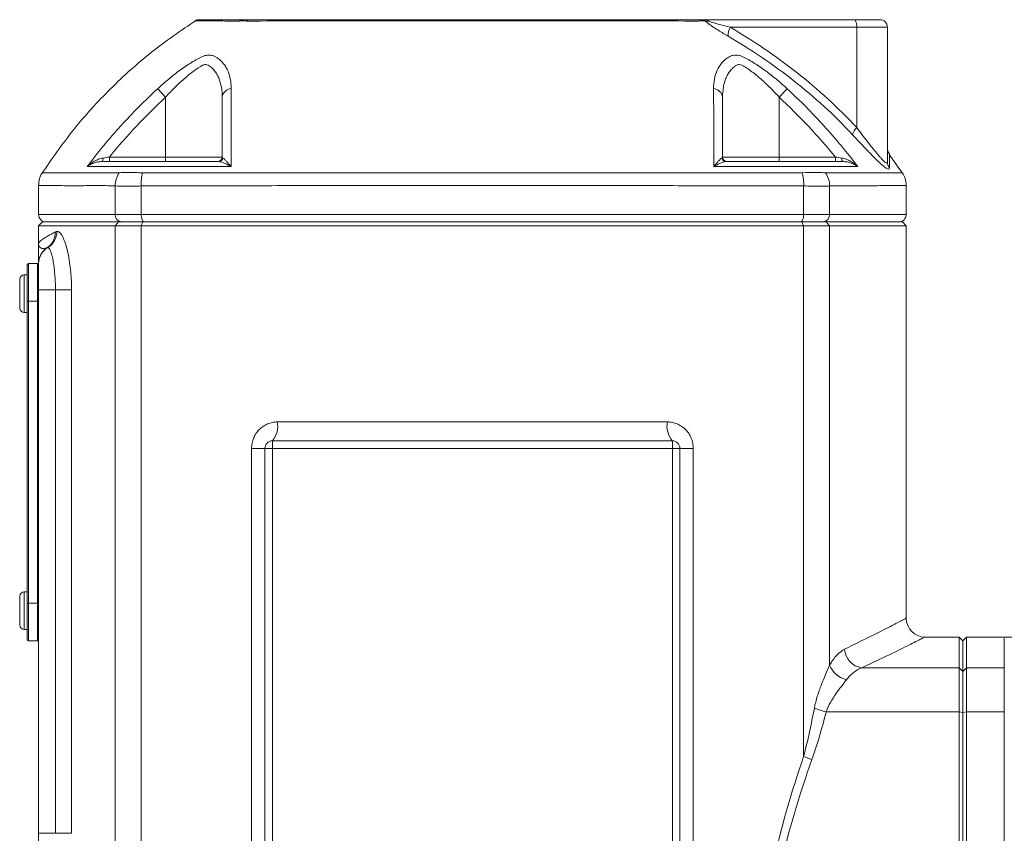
# Model space of a CAD drawing. Header units: millimetres. Extents: x 133 to 1049, y -79 to 877.
# Tile 11 of 28: x 239 to 370, y 713 to 821. Entities that reach past the tile are written whole.
import ezdxf

# ---------------------------------------------------------------- set-up
doc = ezdxf.new("R2010")
doc.units = ezdxf.units.MM

msp = doc.modelspace()

# ---------------------------------------------------------------- linework, layer by layer
at = {"color": 7, "linetype": 'Continuous', "lineweight": 15}
for p, q in [((329.7, 821.19), (349.73, 821.19)), ((349.73, 821.19), (353.16, 821.19)), ((350.11, 820.19), (333.35, 820.19)), ((350.11, 806.89), (350.11, 820.19)), ((354.16, 820.19), (350.11, 820.19)), ((354.16, 802.4), (354.16, 820.19)), ((257.45, 812.05), (258.5, 810.92)), ((339.82, 810.92), (340.87, 812.05)), ((258.5, 810.92), (258.5, 802.99)), ((339.82, 810.92), (339.82, 802.99)), ((251.05, 802.99), (251.05, 802.39)), ((251.05, 802.99), (258.5, 802.99)), ((258.5, 802.99), (266, 802.99)), ((258.5, 802.99), (258.5, 802.39)), ((332.32, 802.99), (339.82, 802.99)), ((339.82, 802.99), (339.82, 802.39)), ((339.82, 802.99), (347.27, 802.99)), ((347.27, 802.99), (347.27, 802.39)), ((356.27, 800.73), (354.38, 803.34)), ((241.66, 799.24), (241.66, 795.39)), ((251.81, 799.16), (251.81, 795.39)), ((255.26, 799.16), (255.26, 795.39)), ((343.06, 799.16), (343.06, 795.39)), ((346.51, 799.16), (346.51, 795.39)), ((356.66, 795.39), (356.66, 799.24)), ((251.81, 795.39), (255.26, 795.39)), ((255.26, 795.39), (343.06, 795.39)), ((343.06, 795.39), (346.51, 795.39)), ((242.16, 794.39), (241.66, 793.89)), ((241.66, 793.89), (241.66, 791.39)), ((251.81, 793.89), (241.66, 793.89)), ((242.16, 794.39), (252.26, 794.39)), ((251.81, 793.89), (252.26, 794.39)), ((251.81, 793.89), (251.81, 706.34)), ((255.26, 793.89), (251.81, 793.89)), ((252.26, 794.39), (255.48, 794.39)), ((255.26, 793.89), (255.48, 794.39)), ((343.06, 793.89), (255.26, 793.89)), ((255.26, 793.89), (255.26, 706.06)), ((255.48, 794.39), (342.84, 794.39)), ((343.06, 793.89), (342.84, 794.39)), ((342.84, 794.39), (346.06, 794.39)), ((343.06, 793.89), (343.06, 723.57)), ((346.51, 793.89), (343.06, 793.89)), ((346.51, 793.89), (346.06, 794.39)), ((346.06, 794.39), (356.16, 794.39)), ((346.51, 793.89), (346.51, 735.66)), ((356.66, 793.89), (346.51, 793.89)), ((356.66, 793.89), (356.16, 794.39)), ((356.66, 780.89), (356.66, 793.89)), ((240.31, 788.89), (240.16, 788.74)), ((240.16, 783.89), (240.16, 788.74)), ((240.31, 788.89), (240.31, 783.89)), ((240.31, 788.89), (241.51, 788.89)), ((241.51, 783.89), (241.51, 788.89)), ((241.66, 788.74), (241.51, 788.89)), ((241.66, 785.39), (241.66, 788.86)), ((240.16, 787.39), (239.76, 787.39)), ((239.16, 782.99), (239.16, 786.79)), ((243.9, 785.39), (241.66, 785.39)), ((241.66, 713.39), (241.66, 785.39)), ((246.03, 785.39), (243.9, 785.39)), ((243.9, 713.39), (243.9, 785.39)), ((246.03, 785.39), (246.03, 713.39)), ((240.16, 743.89), (240.16, 783.89)), ((240.16, 783.89), (240.31, 783.89)), ((240.31, 783.89), (240.31, 743.89)), ((240.31, 783.89), (241.51, 783.89)), ((241.51, 743.89), (241.51, 783.89)), ((241.51, 783.89), (241.66, 783.89)), ((239.76, 782.39), (240.16, 782.39)), ((356.66, 741.89), (356.66, 780.89)), ((273.31, 767.89), (325.01, 767.89)), ((272.66, 764.39), (272.66, 765.39)), ((272.66, 765.39), (325.66, 765.39)), ((325.66, 764.39), (325.66, 765.39)), ((269.89, 705.32), (269.89, 764.39)), ((271.66, 764.39), (269.89, 764.39)), ((271.66, 702.33), (271.66, 764.39)), ((271.66, 764.39), (272.66, 764.39)), ((325.66, 764.39), (272.66, 764.39)), ((272.66, 764.39), (272.66, 682.89)), ((325.66, 764.39), (326.66, 764.39)), ((325.66, 683.78), (325.66, 764.39)), ((326.66, 764.39), (326.66, 698.72)), ((326.66, 764.39), (328.43, 764.39)), ((328.43, 764.39), (328.43, 708.71)), ((240.16, 745.39), (239.76, 745.39)), ((239.16, 740.99), (239.16, 744.79)), ((240.16, 743.89), (240.31, 743.89)), ((240.16, 739.04), (240.16, 743.89)), ((240.31, 743.89), (240.31, 738.89)), ((240.31, 743.89), (241.51, 743.89)), ((241.51, 738.89), (241.51, 743.89)), ((241.51, 743.89), (241.66, 743.89)), ((239.76, 740.39), (240.16, 740.39)), ((240.16, 739.04), (240.31, 738.89)), ((240.31, 738.89), (241.51, 738.89)), ((241.51, 738.89), (241.66, 739.04)), ((363.66, 739.39), (359.16, 739.39)), ((364.16, 738.89), (363.66, 739.39)), ((363.66, 735.33), (363.66, 739.39)), ((364.66, 739.39), (364.16, 738.89)), ((364.16, 734.84), (364.16, 738.89)), ((391.66, 739.39), (364.66, 739.39)), ((364.66, 739.39), (364.66, 735.33)), ((369.66, 735.33), (369.66, 739.23)), ((350.78, 735.33), (363.66, 735.33)), ((363.66, 729.48), (363.66, 735.33)), ((364.16, 734.84), (363.66, 735.33)), ((364.16, 734.84), (364.66, 735.33)), ((364.16, 729.38), (364.16, 734.84)), ((364.66, 735.33), (364.66, 729.48)), ((369.66, 735.33), (364.66, 735.33)), ((369.66, 729.48), (369.66, 735.33)), ((346.05, 729.48), (363.66, 729.48)), ((363.66, 649.29), (363.66, 729.48)), ((364.16, 729.38), (363.66, 729.48)), ((364.16, 729.38), (364.66, 729.48)), ((364.16, 649.39), (364.16, 729.38)), ((364.66, 729.48), (364.66, 649.29)), ((369.66, 729.48), (364.66, 729.48)), ((369.66, 697.42), (369.66, 729.48)), ((241.66, 709.89), (241.66, 713.39)), ((243.9, 713.39), (241.66, 713.39)), ((246.03, 713.39), (243.9, 713.39))]:
    msp.add_line(p, q, dxfattribs=at)
at = {"color": 8, "linetype": 'Continuous', "lineweight": 15}
for p, q in [((241.66, 795.39), (251.81, 795.39)), ((346.51, 795.39), (356.66, 795.39)), ((239.76, 782.39), (239.76, 787.39)), ((239.76, 740.39), (239.76, 745.39))]:
    msp.add_line(p, q, dxfattribs=at)
at = {"color": 7, "linetype": 'Continuous', "lineweight": 15, "flags": 128}
for points in [[(350.11, 820.19), (350.1, 820.38), (350.08, 820.57), (350.05, 820.74), (350, 820.9), (349.94, 821.02), (349.88, 821.11), (349.81, 821.17), (349.73, 821.19)], [(250.22, 802.86), (250.21, 802.76), (250.2, 802.67), (250.18, 802.59), (250.16, 802.52), (250.14, 802.46), (250.11, 802.42), (250.08, 802.4), (250.06, 802.39)], [(348.1, 802.86), (348.11, 802.76), (348.12, 802.67), (348.14, 802.59), (348.16, 802.52), (348.18, 802.46), (348.21, 802.42), (348.23, 802.4), (348.26, 802.39)], [(255.26, 795.39), (255.27, 795.19), (255.29, 795.01), (255.33, 794.83), (255.39, 794.68), (255.45, 794.56), (255.53, 794.47), (255.61, 794.41), (255.7, 794.39)], [(343.06, 795.39), (343.05, 795.19), (343.03, 795.01), (342.99, 794.83), (342.93, 794.68), (342.87, 794.56), (342.79, 794.47), (342.71, 794.41), (342.62, 794.39)]]:
    msp.add_lwpolyline(points, dxfattribs=at)
at = {"color": 8, "linetype": 'Continuous', "lineweight": 15, "flags": 128}
msp.add_lwpolyline([(242.16, 800.88), (242.46, 800.88), (243.46, 800.89), (245.21, 800.89), (247.67, 800.9), (249.79, 800.91), (252.25, 800.91), (252.25, 800.91), (252.25, 800.91)], dxfattribs=at)
at = {"color": 7, "linetype": 'Continuous', "lineweight": 15}
for centre, radius, start, end in [((262.95, 820.19), 1, 90, 119.9147), ((268.78, 820.31), 0.879, 90.2044, 126.8869), ((269.53, 820.91), 0.278, 99.5575, 159.3044), ((330.23, 821.91), 0.922, 255.8398, 284.1602), ((353.16, 820.19), 1, 0, 90), ((334.84, 819.22), 1.78, 147.0057, 187.2514), ((267.3, 810.75), 1.31, 94.801, 172.6989), ((331.02, 810.75), 1.31, 7.3016, 85.1998), ((351.27, 805.56), 1.77, 131.057, 167.1888), ((355.66, 804.29), 1.5, 180.6309, 216.0161), ((265.4, 802.99), 0.6, 270, 0), ((265.53, 802.97), 0.582, 270.8583, 348.79), ((332.79, 802.97), 0.582, 191.2096, 269.1418), ((332.92, 802.99), 0.6, 180, 270), ((355.59, 802.4), 1.43, 180.0722, 216.2189), ((255.08, 799.12), 3.27, 146.6818, 179.2538), ((261.1, 799.41), 5.85, 165.0976, 182.4556), ((337.22, 799.41), 5.85, 357.5639, 14.9192), ((343.24, 799.12), 3.27, 0.7561, 33.3276), ((242.66, 795.39), 1, 180, 270), ((252.76, 795.34), 0.953, 177.1028, 266.7752), ((345.55, 795.34), 0.953, 273.2248, 2.8972), ((355.66, 795.39), 1, 270, 0), ((241.47, 793.01), 2.42, 303.3848, 1.8657), ((241.58, 793.14), 2.51, 301.8772, 0.3976), ((244.14, 788.86), 2.48, 119.8988, 179.9214), ((244.16, 788.89), 2.5, 122.878, 179.999), ((239.76, 786.79), 0.6, 90, 180), ((239.76, 782.99), 0.6, 180, 270), ((270.4, 767.31), 2.96, 319.646, 11.3627), ((327.91, 767.31), 2.96, 168.6373, 220.354), ((272.66, 764.39), 1, 90, 180), ((325.66, 764.39), 1, 0, 90), ((239.76, 744.79), 0.6, 90, 180), ((359.16, 741.89), 2.5, 180, 270), ((239.76, 740.99), 0.6, 180, 270), ((351.1, 737.93), 2.62, 183.3579, 262.9317), ((349.44, 736.82), 3.15, 201.5625, 257.4096), ((348.55, 740.02), 10.83, 247.9359, 256.6706), ((348.86, 737.02), 14.64, 246.6668, 251.269)]:
    msp.add_arc(centre, radius, start, end, dxfattribs=at)
for points, knots in [([(262.56, 821.13), (260.55, 819.75), (256.53, 817.01), (251.13, 812.11), (246.19, 806.73), (243.43, 802.73), (242.05, 800.73)], [0, 0, 0, 0, 0.250452, 0.500119, 0.749728, 1, 1, 1, 1]), ([(263.01, 821.19), (263.01, 821.19), (263.02, 821.19), (263.65, 821.19), (264.79, 821.19), (266.45, 821.19), (268, 821.19), (268.78, 821.19)], [0, 0, 0, 0, 0.151686, 0.360886, 0.570088, 0.785044, 1, 1, 1, 1]), ([(268.28, 821.01), (268.28, 821.01), (268.28, 821.01), (268.28, 821.01), (268.27, 821.01), (268.26, 821.01), (268.25, 821.01)], [-0.00000006, -0.00000006, -0.00000006, -0.00000006, 0, 0, 0, 0.00008441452, 0.00008441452, 0.00008441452, 0.00008441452]), ([(269.19, 821.01), (269.1, 821.02), (269, 821.02), (268.83, 821.03), (268.74, 821.03), (268.51, 821.03), (268.38, 821.02), (268.28, 821.01)], [0, 0, 0, 0, 0.25, 0.25, 0.5, 0.5, 1, 1, 1, 1]), ([(268.78, 821.19), (268.81, 821.19), (268.84, 821.19), (268.93, 821.19), (268.99, 821.19), (269.11, 821.19), (269.18, 821.19), (269.29, 821.19), (269.33, 821.19), (269.4, 821.19), (269.45, 821.19), (269.49, 821.19)], [0, 0, 0, 0, 0.25, 0.25, 0.5, 0.5, 0.75, 0.75, 0.875, 0.875, 1, 1, 1, 1]), ([(269.27, 821.01), (269.25, 821.01), (269.22, 821.01), (269.19, 821.01), (269.19, 821.01), (269.19, 821.01), (269.19, 821.01)], [0, 0, 0, 0, 0.00008451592, 0.00008451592, 0.00008451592, 0.00008457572, 0.00008457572, 0.00008457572, 0.00008457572]), ([(329.12, 821.01), (326.74, 821.02), (324.32, 821.02), (319.39, 821.02), (316.91, 821.02), (309.41, 821.03), (304.34, 821.03), (294.05, 821.03), (288.98, 821.03), (281.49, 821.02), (279.01, 821.02), (274.08, 821.02), (271.65, 821.02), (269.27, 821.01)], [0, 0, 0, 0, 0.125, 0.125, 0.25, 0.25, 0.5, 0.5, 0.75, 0.75, 0.875, 0.875, 1, 1, 1, 1]), ([(269.49, 821.19), (270.69, 821.19), (271.92, 821.19), (274.38, 821.19), (275.62, 821.19), (279.37, 821.19), (281.89, 821.19), (286.97, 821.19), (289.52, 821.19), (293.39, 821.19), (294.68, 821.19), (297.27, 821.19), (298.58, 821.19), (302.49, 821.19), (305.08, 821.19), (310.22, 821.19), (312.77, 821.19), (316.57, 821.19), (317.83, 821.19), (320.35, 821.19), (321.6, 821.19), (324.09, 821.19), (325.32, 821.19), (327.16, 821.19), (327.77, 821.19), (328.52, 821.19), (328.68, 821.19), (328.9, 821.19), (328.98, 821.19), (329.12, 821.19), (329.18, 821.19), (329.3, 821.19), (329.36, 821.19), (329.45, 821.19), (329.49, 821.19), (329.58, 821.19), (329.64, 821.19), (329.7, 821.19)], [0, 0, 0, 0, 0.0625, 0.0625, 0.125, 0.125, 0.25, 0.25, 0.375, 0.375, 0.4375, 0.4375, 0.5, 0.5, 0.625, 0.625, 0.75, 0.75, 0.8125, 0.8125, 0.875, 0.875, 0.9375, 0.9375, 0.96875, 0.96875, 0.976562, 0.976562, 0.980469, 0.980469, 0.984375, 0.984375, 0.988281, 0.988281, 0.992188, 0.992188, 1, 1, 1, 1]), ([(330.01, 821.02), (329.91, 821.03), (329.78, 821.03), (329.48, 821.03), (329.31, 821.02), (329.12, 821.01)], [0, 0, 0, 0, 0.5, 0.5, 1, 1, 1, 1]), ([(330.01, 821.02), (329.99, 821.03), (329.97, 821.05), (329.95, 821.07), (329.95, 821.08), (329.93, 821.09), (329.93, 821.09), (329.9, 821.12), (329.87, 821.14), (329.8, 821.18), (329.75, 821.19), (329.7, 821.19)], [0, 0, 0, 0, 0.125, 0.125, 0.1875, 0.1875, 0.25, 0.25, 0.5, 0.5, 1, 1, 1, 1]), ([(330.46, 821.02), (330.34, 821.08), (330.22, 821.12), (329.96, 821.18), (329.83, 821.19), (329.7, 821.19)], [0, 0, 0, 0, 0.5, 0.5, 1, 1, 1, 1]), ([(330.46, 821.02), (330.51, 820.99), (330.57, 820.96), (330.69, 820.92), (330.76, 820.89), (330.94, 820.83), (331.06, 820.79), (331.43, 820.68), (331.67, 820.61), (332.4, 820.42), (332.87, 820.3), (333.35, 820.19)], [0, 0, 0, 0, 0.0625, 0.0625, 0.125, 0.125, 0.25, 0.25, 0.5, 0.5, 1, 1, 1, 1]), ([(333.07, 818.99), (332.64, 819.25), (332.19, 819.51), (331.53, 819.93), (331.31, 820.07), (330.97, 820.29), (330.86, 820.37), (330.7, 820.48), (330.64, 820.52), (330.56, 820.57), (330.54, 820.59), (330.48, 820.63), (330.46, 820.65), (330.43, 820.67)], [0, 0, 0, 0, 0.5, 0.5, 0.75, 0.75, 0.875, 0.875, 0.9375, 0.9375, 0.96875, 0.96875, 1, 1, 1, 1]), ([(333.35, 820.19), (336.41, 818.39), (339.35, 816.4), (344.98, 811.97), (347.64, 809.54), (350.11, 806.89)], [0, 0, 0, 0, 0.5, 0.5, 1, 1, 1, 1]), ([(349.55, 805.95), (347.12, 808.55), (344.51, 810.93), (338.98, 815.28), (336.08, 817.23), (333.07, 818.99)], [0, 0, 0, 0, 0.5, 0.5, 1, 1, 1, 1]), ([(257.45, 812.05), (257.93, 812.5), (258.42, 812.92), (259.41, 813.74), (259.91, 814.13), (260.93, 814.86), (261.44, 815.21), (262.19, 815.67), (262.44, 815.82), (262.81, 816.02), (262.93, 816.09), (263.17, 816.21), (263.29, 816.27), (263.41, 816.33)], [0, 0, 0, 0, 0.25, 0.25, 0.5, 0.5, 0.75, 0.75, 0.875, 0.875, 0.9375, 0.9375, 1, 1, 1, 1]), ([(263.41, 816.33), (263.54, 816.38), (263.68, 816.42), (263.95, 816.48), (264.09, 816.49), (264.36, 816.49), (264.5, 816.48), (264.77, 816.42), (264.91, 816.38), (265.04, 816.33)], [0, 0, 0, 0, 0.25, 0.25, 0.5, 0.5, 0.75, 0.75, 1, 1, 1, 1]), ([(265.04, 816.33), (265.44, 816.1), (265.77, 815.83), (266.18, 815.37), (266.3, 815.2), (266.53, 814.86), (266.62, 814.68), (266.88, 814.13), (267, 813.74), (267.15, 812.93), (267.19, 812.5), (267.19, 812.05)], [0, 0, 0, 0, 0.25, 0.25, 0.375, 0.375, 0.5, 0.5, 0.75, 0.75, 1, 1, 1, 1]), ([(331.13, 812.05), (331.13, 812.5), (331.17, 812.92), (331.32, 813.74), (331.44, 814.13), (331.78, 814.86), (332, 815.21), (332.41, 815.67), (332.56, 815.82), (332.81, 816.02), (332.9, 816.09), (333.08, 816.21), (333.18, 816.27), (333.27, 816.33)], [0, 0, 0, 0, 0.25, 0.25, 0.5, 0.5, 0.75, 0.75, 0.875, 0.875, 0.9375, 0.9375, 1, 1, 1, 1]), ([(333.27, 816.33), (333.41, 816.38), (333.54, 816.42), (333.81, 816.48), (333.95, 816.49), (334.23, 816.49), (334.37, 816.48), (334.64, 816.42), (334.78, 816.38), (334.91, 816.33)], [0, 0, 0, 0, 0.25, 0.25, 0.5, 0.5, 0.75, 0.75, 1, 1, 1, 1]), ([(334.91, 816.33), (335.38, 816.1), (335.87, 815.83), (336.62, 815.37), (336.88, 815.2), (337.39, 814.86), (337.64, 814.68), (338.4, 814.13), (338.9, 813.74), (339.9, 812.93), (340.39, 812.5), (340.87, 812.05)], [0, 0, 0, 0, 0.25, 0.25, 0.375, 0.375, 0.5, 0.5, 0.75, 0.75, 1, 1, 1, 1]), ([(266, 810.92), (266, 811.38), (265.97, 811.83), (265.82, 812.69), (265.7, 813.1), (265.45, 813.68), (265.36, 813.86), (265.14, 814.22), (265.01, 814.39), (264.73, 814.7), (264.58, 814.85), (264.32, 815.05), (264.23, 815.12), (264.04, 815.21), (263.93, 815.24), (263.71, 815.25), (263.6, 815.23), (263.43, 815.16), (263.38, 815.14), (263.27, 815.07), (263.21, 815.04), (262.94, 814.87), (262.71, 814.73), (262.26, 814.41), (262.03, 814.24), (261.57, 813.88), (261.34, 813.69), (260.89, 813.3), (260.66, 813.1), (260.21, 812.69), (259.99, 812.48), (259.34, 811.83), (258.92, 811.38), (258.5, 810.92)], [0, 0, 0, 0, 0.125, 0.125, 0.25, 0.25, 0.3125, 0.3125, 0.375, 0.375, 0.4375, 0.4375, 0.46875, 0.46875, 0.5, 0.5, 0.53125, 0.53125, 0.546875, 0.546875, 0.5625, 0.5625, 0.625, 0.625, 0.6875, 0.6875, 0.75, 0.75, 0.8125, 0.8125, 0.875, 0.875, 1, 1, 1, 1]), ([(339.82, 810.92), (339.41, 811.38), (338.98, 811.83), (338.11, 812.69), (337.67, 813.1), (337, 813.68), (336.77, 813.86), (336.31, 814.22), (336.09, 814.39), (335.64, 814.7), (335.42, 814.85), (335.09, 815.05), (334.98, 815.12), (334.76, 815.21), (334.64, 815.24), (334.42, 815.25), (334.32, 815.23), (334.17, 815.16), (334.12, 815.14), (334.03, 815.07), (333.98, 815.04), (333.76, 814.87), (333.61, 814.73), (333.32, 814.41), (333.19, 814.24), (332.97, 813.88), (332.87, 813.69), (332.7, 813.3), (332.63, 813.1), (332.51, 812.69), (332.46, 812.48), (332.35, 811.83), (332.32, 811.38), (332.32, 810.92)], [0, 0, 0, 0, 0.125, 0.125, 0.25, 0.25, 0.3125, 0.3125, 0.375, 0.375, 0.4375, 0.4375, 0.46875, 0.46875, 0.5, 0.5, 0.53125, 0.53125, 0.546875, 0.546875, 0.5625, 0.5625, 0.625, 0.625, 0.6875, 0.6875, 0.75, 0.75, 0.8125, 0.8125, 0.875, 0.875, 1, 1, 1, 1]), ([(248.09, 801.72), (249.49, 803.58), (250.98, 805.37), (254.1, 808.82), (255.74, 810.47), (257.45, 812.05)], [0, 0, 0, 0, 0.5, 0.5, 1, 1, 1, 1]), ([(267.19, 812.05), (267.18, 810.47), (267.18, 808.82), (267.18, 805.37), (267.17, 803.58), (267.18, 801.72)], [0, 0, 0, 0, 0.5, 0.5, 1, 1, 1, 1]), ([(331.14, 801.72), (331.14, 803.58), (331.14, 805.37), (331.14, 808.82), (331.14, 810.47), (331.13, 812.05)], [0, 0, 0, 0, 0.5, 0.5, 1, 1, 1, 1]), ([(340.87, 812.05), (342.58, 810.47), (344.21, 808.82), (347.34, 805.37), (348.83, 803.58), (350.23, 801.72)], [0, 0, 0, 0, 0.5, 0.5, 1, 1, 1, 1]), ([(258.5, 810.92), (257.17, 809.69), (255.88, 808.41), (253.39, 805.76), (252.19, 804.4), (251.05, 802.99)], [0, 0, 0, 0, 0.5, 0.5, 1, 1, 1, 1]), ([(266, 802.99), (266, 804.4), (266, 805.76), (266, 808.41), (266, 809.68), (266, 810.92)], [0, 0, 0, 0, 0.5, 0.5, 1, 1, 1, 1]), ([(332.32, 810.92), (332.32, 809.69), (332.32, 808.41), (332.32, 805.76), (332.32, 804.4), (332.32, 802.99)], [0, 0, 0, 0, 0.5, 0.5, 1, 1, 1, 1]), ([(347.27, 802.99), (346.12, 804.4), (344.93, 805.76), (342.44, 808.41), (341.15, 809.68), (339.82, 810.92)], [0, 0, 0, 0, 0.5, 0.5, 1, 1, 1, 1]), ([(350.11, 806.89), (350.57, 806.28), (351.02, 805.69), (351.68, 804.84), (351.89, 804.56), (352.32, 804.02), (352.52, 803.77), (352.82, 803.41), (352.91, 803.29), (353.1, 803.08), (353.19, 802.97), (353.45, 802.68), (353.61, 802.52), (353.81, 802.35), (353.87, 802.31), (353.97, 802.24), (354.02, 802.23), (354.09, 802.22), (354.12, 802.24), (354.15, 802.3), (354.16, 802.34), (354.16, 802.4)], [0, 0, 0, 0, 0.25, 0.25, 0.375, 0.375, 0.5, 0.5, 0.5625, 0.5625, 0.625, 0.625, 0.75, 0.75, 0.8125, 0.8125, 0.875, 0.875, 0.9375, 0.9375, 1, 1, 1, 1]), ([(354.44, 801.55), (354.44, 801.45), (354.4, 801.39), (354.25, 801.38), (354.13, 801.43), (353.84, 801.62), (353.66, 801.76), (353.36, 802.02), (353.26, 802.11), (353.04, 802.32), (352.92, 802.43), (352.57, 802.77), (352.32, 803.02), (351.8, 803.56), (351.53, 803.84), (350.71, 804.7), (350.14, 805.31), (349.55, 805.95)], [0, 0, 0, 0, 0.125, 0.125, 0.25, 0.25, 0.375, 0.375, 0.4375, 0.4375, 0.5, 0.5, 0.625, 0.625, 0.75, 0.75, 1, 1, 1, 1]), ([(250.22, 802.86), (250, 802.82), (249.8, 802.76), (249.41, 802.62), (249.22, 802.53), (248.87, 802.33), (248.7, 802.22), (248.38, 801.98), (248.23, 801.85), (248.09, 801.72)], [0, 0, 0, 0, 0.25, 0.25, 0.5, 0.5, 0.75, 0.75, 1, 1, 1, 1]), ([(266.1, 802.86), (266.16, 802.82), (266.23, 802.76), (266.38, 802.62), (266.47, 802.53), (266.65, 802.33), (266.75, 802.22), (266.96, 801.98), (267.07, 801.85), (267.18, 801.72)], [0, 0, 0, 0, 0.25, 0.25, 0.5, 0.5, 0.75, 0.75, 1, 1, 1, 1]), ([(332.22, 802.86), (332.16, 802.82), (332.09, 802.76), (331.94, 802.62), (331.85, 802.53), (331.66, 802.33), (331.57, 802.22), (331.36, 801.98), (331.25, 801.85), (331.14, 801.72)], [0, 0, 0, 0, 0.25, 0.25, 0.5, 0.5, 0.75, 0.75, 1, 1, 1, 1]), ([(348.1, 802.86), (348.32, 802.82), (348.52, 802.76), (348.91, 802.62), (349.1, 802.53), (349.45, 802.33), (349.62, 802.22), (349.94, 801.98), (350.09, 801.85), (350.23, 801.72)], [0, 0, 0, 0, 0.25, 0.25, 0.5, 0.5, 0.75, 0.75, 1, 1, 1, 1]), ([(250.06, 802.39), (249.85, 802.39), (249.66, 802.37), (249.29, 802.3), (249.12, 802.25), (248.79, 802.13), (248.64, 802.06), (248.35, 801.9), (248.21, 801.81), (248.09, 801.72)], [0, 0, 0, 0, 0.25, 0.25, 0.5, 0.5, 0.75, 0.75, 1, 1, 1, 1]), ([(250.06, 802.39), (250.74, 802.39), (251.48, 802.39), (252.68, 802.39), (253.09, 802.39), (253.62, 802.39), (253.73, 802.39), (253.89, 802.39), (253.94, 802.39), (254.06, 802.39), (254.12, 802.39), (254.45, 802.39), (254.75, 802.39), (255.29, 802.39), (255.48, 802.39), (255.88, 802.39), (256.08, 802.39), (256.5, 802.39), (256.71, 802.39), (257.15, 802.39), (258.23, 802.39), (259.32, 802.39), (261.95, 802.39), (263.74, 802.39), (265.54, 802.39)], [0, 0, 0, 0, 0.25, 0.25, 0.375, 0.375, 0.40625, 0.40625, 0.421875, 0.421875, 0.4375, 0.4375, 0.5, 0.5, 0.53125, 0.53125, 0.5625, 0.5625, 0.59375, 0.59375, 0.625, 0.75, 0.75, 1, 1, 1, 1]), ([(256.02, 801.74), (255.85, 801.74), (255.67, 801.74), (255.34, 801.75), (255.17, 801.75), (254.69, 801.76), (254.39, 801.76), (253.83, 801.76), (253.58, 801.76), (253.23, 801.75), (253.12, 801.75), (252.91, 801.74), (252.81, 801.74), (252.73, 801.74)], [0, 0, 0, 0, 0.125, 0.125, 0.25, 0.25, 0.5, 0.5, 0.75, 0.75, 0.875, 0.875, 1, 1, 1, 1]), ([(265.54, 802.39), (265.64, 802.39), (265.75, 802.37), (266, 802.3), (266.13, 802.25), (266.41, 802.13), (266.56, 802.06), (266.86, 801.9), (267.02, 801.81), (267.18, 801.72)], [0, 0, 0, 0, 0.25, 0.25, 0.5, 0.5, 0.75, 0.75, 1, 1, 1, 1]), ([(332.78, 802.39), (332.68, 802.39), (332.57, 802.37), (332.32, 802.3), (332.19, 802.25), (331.91, 802.13), (331.76, 802.06), (331.46, 801.9), (331.3, 801.81), (331.14, 801.72)], [0, 0, 0, 0, 0.25, 0.25, 0.5, 0.5, 0.75, 0.75, 1, 1, 1, 1]), ([(332.78, 802.39), (334.63, 802.39), (336.46, 802.39), (339.17, 802.39), (340.07, 802.39), (341.18, 802.39), (341.4, 802.39), (341.74, 802.39), (341.85, 802.39), (342.06, 802.39), (342.17, 802.39), (342.68, 802.39), (343.06, 802.39), (343.57, 802.39), (343.74, 802.39), (344.03, 802.39), (344.16, 802.39), (344.39, 802.39), (344.49, 802.39), (344.7, 802.39), (345.22, 802.39), (345.72, 802.39), (346.87, 802.39), (347.6, 802.39), (348.26, 802.39)], [0, 0, 0, 0, 0.25, 0.25, 0.375, 0.375, 0.40625, 0.40625, 0.421875, 0.421875, 0.4375, 0.4375, 0.5, 0.5, 0.53125, 0.53125, 0.5625, 0.5625, 0.59375, 0.59375, 0.625, 0.75, 0.75, 1, 1, 1, 1]), ([(345.59, 801.74), (345.5, 801.74), (345.41, 801.74), (345.2, 801.75), (345.09, 801.75), (344.74, 801.76), (344.48, 801.76), (343.93, 801.76), (343.63, 801.76), (343.15, 801.75), (342.98, 801.75), (342.65, 801.74), (342.47, 801.74), (342.3, 801.74)], [0, 0, 0, 0, 0.125, 0.125, 0.25, 0.25, 0.5, 0.5, 0.75, 0.75, 0.875, 0.875, 1, 1, 1, 1]), ([(348.26, 802.39), (348.47, 802.39), (348.66, 802.37), (349.02, 802.3), (349.2, 802.25), (349.52, 802.13), (349.68, 802.06), (349.97, 801.9), (350.1, 801.81), (350.23, 801.72)], [0, 0, 0, 0, 0.25, 0.25, 0.5, 0.5, 0.75, 0.75, 1, 1, 1, 1]), ([(242.15, 800.88), (242.15, 800.88), (241.96, 800.66), (241.75, 800.09), (241.7, 799.52), (241.67, 799.24)], [0, 0, 0, 0, 0.0034198, 0.5057404, 1, 1, 1, 1]), ([(252.25, 800.91), (252.25, 800.91), (252.25, 800.91), (252.25, 800.91), (252.29, 800.91), (252.32, 800.92), (252.35, 800.92)], [-0.0000000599, -0.0000000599, -0.0000000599, -0.0000000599, 0, 0, 0, 0.0002023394, 0.0002023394, 0.0002023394, 0.0002023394]), ([(252.35, 800.92), (252.7, 800.93), (253.14, 800.93), (253.93, 800.93), (254.21, 800.93), (254.81, 800.92), (255.12, 800.92), (255.45, 800.92)], [0, 0, 0, 0, 0.5, 0.5, 0.75, 0.75, 1, 1, 1, 1]), ([(255.45, 800.92), (255.51, 800.92), (255.57, 800.91), (255.63, 800.91), (255.63, 800.91), (255.63, 800.91), (255.63, 800.91)], [0, 0, 0, 0, 0.0002029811, 0.0002029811, 0.0002029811, 0.0002030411, 0.0002030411, 0.0002030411, 0.0002030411]), ([(255.63, 800.91), (255.68, 800.91), (255.73, 800.91), (255.84, 800.91), (256, 800.91), (256.37, 800.91), (257.12, 800.91), (258.62, 800.91), (259.92, 800.91), (262.53, 800.91), (264.3, 800.91), (269.64, 800.9), (273.25, 800.9), (280.52, 800.89), (284.2, 800.88), (289.77, 800.88), (291.63, 800.88), (294.45, 800.88), (295.38, 800.88), (297.27, 800.88), (298.21, 800.88), (302.94, 800.88), (306.69, 800.88), (314.11, 800.89), (317.79, 800.89), (323.25, 800.89), (325.06, 800.9), (328.66, 800.9), (330.46, 800.9), (334.03, 800.91), (335.79, 800.91), (338.4, 800.91), (339.26, 800.91), (340.98, 800.91), (341.84, 800.91), (342.69, 800.91)], [0, 0, 0, 0, 0.001953, 0.001953, 0.003906, 0.007813, 0.015625, 0.03125, 0.0625, 0.0625, 0.125, 0.125, 0.25, 0.25, 0.375, 0.375, 0.4375, 0.4375, 0.46875, 0.46875, 0.5, 0.5, 0.625, 0.625, 0.75, 0.75, 0.8125, 0.8125, 0.875, 0.875, 0.9375, 0.9375, 0.96875, 0.96875, 1, 1, 1, 1]), ([(342.69, 800.91), (342.69, 800.91), (342.69, 800.91), (342.69, 800.91), (342.75, 800.91), (342.81, 800.92), (342.87, 800.92)], [-0.0000000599, -0.0000000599, -0.0000000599, -0.0000000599, 0, 0, 0, 0.0002023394, 0.0002023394, 0.0002023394, 0.0002023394]), ([(342.87, 800.92), (343.53, 800.93), (344.12, 800.93), (344.91, 800.93), (345.16, 800.93), (345.6, 800.92), (345.79, 800.92), (345.97, 800.92)], [0, 0, 0, 0, 0.5, 0.5, 0.75, 0.75, 1, 1, 1, 1]), ([(345.97, 800.92), (346, 800.92), (346.03, 800.91), (346.06, 800.91), (346.06, 800.91), (346.06, 800.91), (346.06, 800.91)], [0, 0, 0, 0, 0.0002029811, 0.0002029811, 0.0002029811, 0.0002030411, 0.0002030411, 0.0002030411, 0.0002030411]), ([(356.65, 799.24), (356.63, 799.56), (356.59, 800.14), (356.3, 800.65), (356.16, 800.88)], [0, 0, 0, 0, 0.5404033, 1, 1, 1, 1]), ([(255.26, 799.16), (254.88, 799.15), (254.53, 799.15), (253.86, 799.14), (253.54, 799.13), (252.66, 799.13), (252.18, 799.15), (251.81, 799.16)], [0, 0, 0, 0, 0.25, 0.25, 0.5, 0.5, 1, 1, 1, 1]), ([(343.06, 799.16), (342.95, 799.17), (342.85, 799.17), (342.63, 799.17), (342.31, 799.17), (341.56, 799.17), (340.04, 799.17), (338.73, 799.17), (336.1, 799.18), (334.32, 799.18), (330.73, 799.19), (328.92, 799.19), (325.28, 799.2), (323.45, 799.21), (317.94, 799.22), (314.23, 799.23), (306.75, 799.24), (302.97, 799.24), (297.25, 799.24), (295.35, 799.24), (291.57, 799.24), (289.69, 799.24), (284.07, 799.23), (280.37, 799.22), (273.03, 799.2), (269.39, 799.19), (264, 799.18), (262.22, 799.18), (259.58, 799.17), (258.71, 799.17), (257.41, 799.17), (256.76, 799.17), (256.01, 799.17), (255.69, 799.17), (255.47, 799.17), (255.36, 799.17), (255.26, 799.16)], [0, 0, 0, 0, 0.003906, 0.003906, 0.007812, 0.015625, 0.03125, 0.0625, 0.0625, 0.125, 0.125, 0.1875, 0.1875, 0.25, 0.25, 0.375, 0.375, 0.5, 0.5, 0.5625, 0.5625, 0.625, 0.625, 0.75, 0.75, 0.875, 0.875, 0.9375, 0.9375, 0.96875, 0.96875, 0.984375, 0.992187, 0.996094, 0.996094, 1, 1, 1, 1]), ([(346.51, 799.16), (346.32, 799.15), (346.11, 799.15), (345.63, 799.14), (345.37, 799.13), (344.48, 799.13), (343.81, 799.15), (343.06, 799.16)], [0, 0, 0, 0, 0.25, 0.25, 0.5, 0.5, 1, 1, 1, 1]), ([(243.89, 793.09), (243.52, 792.87), (243.2, 792.7), (242.64, 792.38), (242.41, 792.24), (242.03, 791.98), (241.89, 791.86), (241.71, 791.62), (241.66, 791.5), (241.66, 791.39)], [0, 0, 0, 0, 0.25, 0.25, 0.5, 0.5, 0.75, 0.75, 1, 1, 1, 1]), ([(244.08, 793.15), (244.2, 793.16), (244.31, 793.11), (244.54, 792.92), (244.66, 792.77), (244.83, 792.47), (244.89, 792.36), (245, 792.12), (245.05, 791.99), (245.16, 791.7), (245.21, 791.55), (245.31, 791.23), (245.36, 791.05), (245.51, 790.51), (245.59, 790.11), (245.75, 789.26), (245.81, 788.81), (245.89, 788.11), (245.92, 787.87), (245.96, 787.39), (245.97, 787.14), (246.02, 786.4), (246.03, 785.9), (246.03, 785.39)], [0, 0, 0, 0, 0.125, 0.125, 0.25, 0.25, 0.3125, 0.3125, 0.375, 0.375, 0.4375, 0.4375, 0.5, 0.5, 0.625, 0.625, 0.75, 0.75, 0.8125, 0.8125, 0.875, 0.875, 1, 1, 1, 1]), ([(242.8, 790.99), (242.62, 790.9), (242.45, 790.87), (242.17, 790.87), (242.05, 790.9), (241.76, 791.06), (241.66, 791.22), (241.66, 791.39)], [0, 0, 0, 0, 0.25, 0.25, 0.5, 0.5, 1, 1, 1, 1]), ([(241.66, 789.09), (241.66, 789.12), (241.66, 789.23), (241.66, 789.78), (241.66, 790.53), (241.66, 791.12), (241.66, 791.39), (241.66, 791.39)], [0, 0, 0, 0, 0.1067209, 0.3844426, 0.7188537, 0.9965318, 1, 1, 1, 1]), ([(243.9, 785.39), (243.9, 785.75), (243.89, 786.11), (243.86, 786.82), (243.84, 787.16), (243.79, 787.83), (243.75, 788.15), (243.67, 788.76), (243.63, 789.04), (243.53, 789.56), (243.48, 789.8), (243.39, 790.11), (243.36, 790.2), (243.31, 790.38), (243.28, 790.46), (243.19, 790.68), (243.13, 790.79), (243.02, 790.95), (242.96, 791), (242.9, 791.01)], [0, 0, 0, 0, 0.125, 0.125, 0.25, 0.25, 0.375, 0.375, 0.5, 0.5, 0.625, 0.625, 0.6875, 0.6875, 0.75, 0.75, 0.875, 0.875, 1, 1, 1, 1]), ([(269.89, 764.39), (269.89, 764.62), (269.91, 764.85), (270, 765.3), (270.07, 765.52), (270.24, 765.95), (270.35, 766.15), (270.6, 766.53), (270.74, 766.71), (271.05, 767.03), (271.23, 767.18), (271.6, 767.43), (271.8, 767.54), (272.21, 767.71), (272.42, 767.78), (272.86, 767.87), (273.08, 767.89), (273.31, 767.89)], [0, 0, 0, 0, 0.125, 0.125, 0.25, 0.25, 0.375, 0.375, 0.5, 0.5, 0.625, 0.625, 0.75, 0.75, 0.875, 0.875, 1, 1, 1, 1]), ([(325.01, 767.89), (325.24, 767.89), (325.46, 767.87), (325.89, 767.78), (326.11, 767.71), (326.52, 767.54), (326.72, 767.43), (327.09, 767.18), (327.26, 767.03), (327.58, 766.71), (327.72, 766.54), (327.97, 766.16), (328.08, 765.95), (328.25, 765.53), (328.32, 765.31), (328.4, 764.85), (328.43, 764.62), (328.43, 764.39)], [0, 0, 0, 0, 0.125, 0.125, 0.25, 0.25, 0.375, 0.375, 0.5, 0.5, 0.625, 0.625, 0.75, 0.75, 0.875, 0.875, 1, 1, 1, 1]), ([(348.48, 737.78), (349.82, 738.43), (350.99, 739.01), (353.02, 740.02), (353.87, 740.46), (355.25, 741.16), (355.77, 741.43), (356.3, 741.71), (356.44, 741.77), (356.61, 741.87), (356.66, 741.89), (356.66, 741.89)], [0, 0, 0, 0, 0.25, 0.25, 0.5, 0.5, 0.75, 0.75, 0.875, 0.875, 1, 1, 1, 1]), ([(359.16, 739.39), (359.16, 739.39), (359.11, 739.37), (358.93, 739.28), (358.8, 739.21), (358.25, 738.94), (357.71, 738.67), (356.3, 737.97), (355.43, 737.55), (353.35, 736.55), (352.15, 735.97), (350.78, 735.33)], [0, 0, 0, 0, 0.125, 0.125, 0.25, 0.25, 0.5, 0.5, 0.75, 0.75, 1, 1, 1, 1]), ([(346.51, 735.66), (346.81, 736.19), (347.13, 736.64), (347.8, 737.34), (348.14, 737.61), (348.48, 737.78)], [0, 0, 0, 0, 0.5, 0.5, 1, 1, 1, 1]), ([(344.48, 729.99), (344.58, 730.53), (344.72, 731.05), (345.03, 732.06), (345.21, 732.55), (345.58, 733.51), (345.77, 733.97), (346.15, 734.85), (346.33, 735.26), (346.51, 735.66)], [0, 0, 0, 0, 0.25, 0.25, 0.5, 0.5, 0.75, 0.75, 1, 1, 1, 1]), ([(350.78, 735.33), (350.43, 735.21), (350.08, 735.01), (349.4, 734.48), (349.07, 734.15), (348.75, 733.74)], [0, 0, 0, 0, 0.5, 0.5, 1, 1, 1, 1]), ([(348.75, 733.74), (348.54, 733.46), (348.3, 733.17), (347.82, 732.54), (347.58, 732.21), (347.08, 731.5), (346.84, 731.13), (346.4, 730.35), (346.2, 729.94), (346.05, 729.48)], [0, 0, 0, 0, 0.25, 0.25, 0.5, 0.5, 0.75, 0.75, 1, 1, 1, 1]), ([(343.06, 723.57), (343.34, 724.63), (343.59, 725.7), (344.06, 727.84), (344.28, 728.91), (344.48, 729.99)], [0, 0, 0, 0, 0.5, 0.5, 1, 1, 1, 1]), ([(346.05, 729.48), (345.78, 728.42), (345.49, 727.36), (344.86, 725.25), (344.53, 724.19), (344.16, 723.15)], [0, 0, 0, 0, 0.5, 0.5, 1, 1, 1, 1])]:
    msp.add_open_spline(points, degree=3, knots=knots, dxfattribs=at)
at = {"color": 8, "linetype": 'Continuous', "lineweight": 15}
for points, knots in [([(268.25, 821.01), (267.49, 821.01), (265.98, 821.02), (264.3, 821.02), (263.13, 821.03), (262.48, 821.03), (262.47, 821.03), (262.47, 821.03)], [0, 0, 0, 0, 0.2092247, 0.4184496, 0.6334095, 0.8483702, 1, 1, 1, 1]), ([(354.44, 803.4), (354.44, 803.41), (354.44, 803.54), (354.44, 803.03), (354.44, 802.04), (354.44, 801.55)], [0, 0, 0, 0, 0.0143468, 0.5040846, 1, 1, 1, 1]), ([(346.06, 800.91), (346.06, 800.91), (347.69, 800.91), (350.2, 800.91), (352.94, 800.9), (354.77, 800.89), (355.84, 800.88), (356.28, 800.88), (356.16, 800.88), (356.16, 800.88)], [0, 0, 0, 0, 0.000001, 0.245916, 0.429409, 0.612901, 0.801775, 0.990645, 1, 1, 1, 1]), ([(251.81, 799.16), (250.96, 799.19), (249.24, 799.25), (246.49, 799.15), (243.9, 799.23), (242, 799.23), (241.79, 799.24), (241.68, 799.24)], [0, 0, 0, 0, 0.133412, 0.266861, 0.51374, 0.761406, 1, 1, 1, 1]), ([(356.64, 799.24), (356.65, 799.24), (356.77, 799.24), (356.34, 799.24), (355.33, 799.22), (353.51, 799.2), (351.28, 799.19), (348.9, 799.18), (347.31, 799.17), (346.51, 799.16)], [0, 0, 0, 0, 0.0083, 0.191387, 0.374474, 0.56288, 0.751286, 0.875445, 1, 1, 1, 1])]:
    msp.add_open_spline(points, degree=3, knots=knots, dxfattribs=at)
at = {"color": 7, "linetype": 'Continuous', "lineweight": 15}
for points in [[(330.43, 820.67), (330.28, 820.79), (330.13, 820.9), (330.01, 821.02)], [(250.22, 802.86), (250.49, 802.9), (250.77, 802.94), (251.05, 802.99)], [(266, 802.99), (266, 802.94), (266.03, 802.9), (266.1, 802.86)], [(332.22, 802.86), (332.29, 802.9), (332.32, 802.94), (332.32, 802.99)], [(347.27, 802.99), (347.55, 802.94), (347.83, 802.9), (348.1, 802.86)], [(252.73, 801.74), (250.95, 801.73), (249.41, 801.73), (248.09, 801.72)], [(267.18, 801.72), (263.37, 801.73), (259.64, 801.73), (256.02, 801.74)], [(342.3, 801.74), (338.67, 801.73), (334.95, 801.73), (331.14, 801.72)], [(350.23, 801.72), (348.91, 801.73), (347.36, 801.73), (345.59, 801.74)], [(243.89, 793.09), (243.95, 793.13), (244.02, 793.15), (244.08, 793.15)], [(242.9, 791.01), (242.87, 791.02), (242.83, 791.01), (242.8, 790.99)], [(338.93, 709.03), (340.02, 713.98), (341.43, 718.82), (343.06, 723.57)], [(344.16, 723.15), (342.49, 718.46), (341.04, 713.68), (339.92, 708.79)]]:
    msp.add_open_spline(points, degree=3, dxfattribs=at)

doc.saveas('drawing.dxf')
